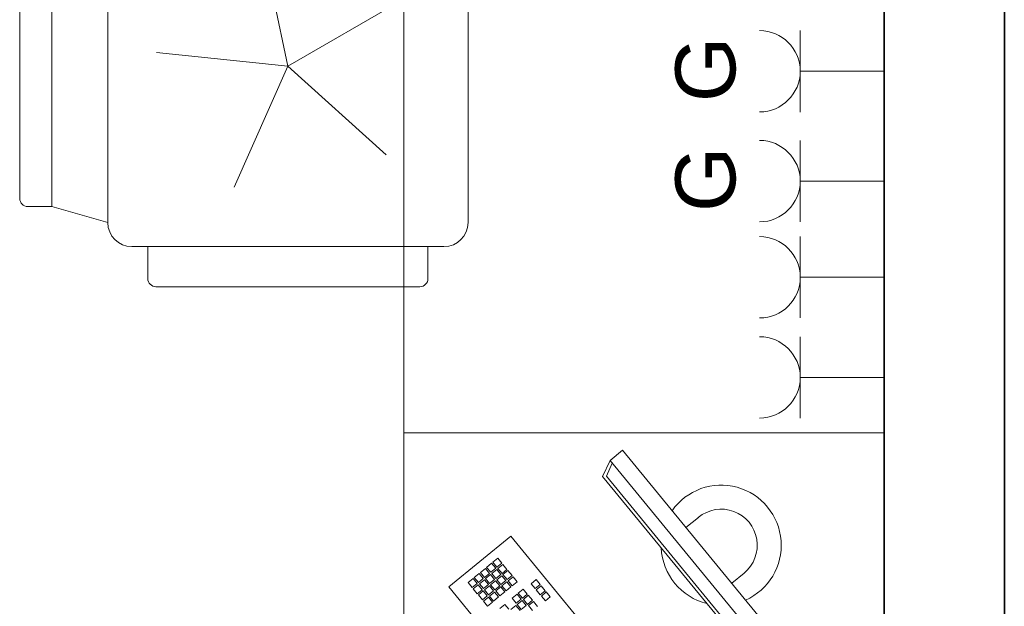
# Model space of a CAD drawing. Header units: millimetres. Extents: x -2286 to 43533, y -13832 to 14981.
# Tile 7 of 77: x 5328 to 6558, y -10890 to -10158. Entities that reach past the tile are written whole.
import ezdxf

# ---------------------------------------------------------------- set-up
doc = ezdxf.new("R2010")
doc.units = ezdxf.units.MM
for name, color, linetype, lineweight in [('A-ANNO-NOTE', 131, 'Continuous', 18), ('A-WALL', 113, 'Continuous', 25), ('E-ELEC-EQPM', 71, 'Continuous', 18), ('I-FURN', 30, 'Continuous', 18)]:
    doc.layers.add(name, color=color, linetype=linetype, lineweight=lineweight)
doc.styles.add('Arial_1', font='arial.ttf', dxfattribs={"height": 75})

# ---------------------------------------------------------------- blocks, each defined once
blk = doc.blocks.new('biurko lekarskie 60x120 - biurko lekarskie 60x120-V3-4_piętro II PT - projektowany')
at = {"layer": 'I-FURN'}
for p, q in [((-762.3, 300), (437.7, 300)), ((-762.3, -300), (-762.3, 300))]:
    blk.add_line(p, q, dxfattribs=at)
blk = doc.blocks.new('krzesło obrotowe - krzesło obrotowe-1270918-4_piętro II PT - projektowany')
at = {"layer": 'I-FURN'}
for p, q in [((-165, 275), (165, 275)), ((-175, 225), (-175, 265)), ((175, 225), (175, 265)), ((-195, 225), (195, 225)), ((-225, 195), (-295, 175)), ((-225, -195), (-225, 195)), ((225, 195), (225, -195)), ((-295, 175), (-325, 175)), ((-295, -175), (-295, 175)), ((-335, -165), (-335, 165)), ((-34.3, 161.4), (0, 0)), ((0, 0), (142.9, 82.5)), ((0, 0), (-164.1, 17.2)), ((-67.1, -150.7), (0, 0)), ((0, 0), (122.6, -110.4)), ((-325, -175), (-295, -175)), ((-295, -175), (-225, -195)), ((195, -225), (-195, -225)), ((-175, -225), (-175, -265)), ((175, -225), (175, -265)), ((165, -275), (-165, -275))]:
    blk.add_line(p, q, dxfattribs=at)
for centre, radius, start, end in [((-165, 265), 10, 90, 180), ((165, 265), 10, 0, 90), ((-195, 195), 30, 90, 180), ((195, 195), 30, 360, 90), ((-325, 165), 10, 90, 180), ((-325, -165), 10, 180, 270), ((-195, -195), 30, 180, 270), ((195, -195), 30, 270, 0), ((-165, -265), 10, 180, 270), ((165, -265), 10, 270, 0)]:
    blk.add_arc(centre, radius, start, end, dxfattribs=at)
blk = doc.blocks.new('biurko lekarskie 60x120 - biurko lekarskie 60x120-V4-4_piętro II PT - projektowany')
at = {"layer": 'I-FURN'}
for p, q in [((-762.3, 300), (437.7, 300)), ((437.7, 300), (437.7, -300)), ((-25.2, 21.5), (245.2, 243.8)), ((245.2, 243.8), (308.7, 166.6)), ((242.9, 213.5), (236.7, 208.4)), ((248, 207.3), (242.9, 213.5)), ((250.6, 219.9), (244.5, 214.8)), ((244.5, 214.8), (249.5, 208.6)), ((249.5, 208.6), (255.7, 213.7)), ((255.7, 213.7), (250.6, 219.9)), ((257, 212.1), (250.8, 207)), ((262.1, 205.9), (257, 212.1)), ((227.5, 200.8), (221.3, 195.7)), ((232.5, 194.6), (227.5, 200.8)), ((235.2, 207.1), (229, 202.1)), ((229, 202.1), (234.1, 195.9)), ((234.1, 195.9), (240.3, 201)), ((240.3, 201), (235.2, 207.1)), ((241.5, 199.4), (235.4, 194.3)), ((236.7, 208.4), (241.8, 202.2)), ((246.6, 193.2), (241.5, 199.4)), ((241.8, 202.2), (248, 207.3)), ((249.3, 205.8), (243.1, 200.7)), ((243.1, 200.7), (248.2, 194.5)), ((248.2, 194.5), (254.3, 199.6)), ((254.3, 199.6), (249.3, 205.8)), ((255.6, 198.1), (249.4, 193)), ((250.8, 207), (255.9, 200.9)), ((260.7, 191.9), (255.6, 198.1)), ((255.9, 200.9), (262.1, 205.9)), ((263.3, 204.4), (257.2, 199.3)), ((257.2, 199.3), (262.2, 193.1)), ((262.2, 193.1), (268.4, 198.2)), ((268.4, 198.2), (263.3, 204.4)), ((221.3, 195.7), (226.4, 189.5)), ((226.4, 189.5), (232.5, 194.6)), ((233.8, 193.1), (227.6, 188)), ((227.6, 188), (232.7, 181.8)), ((232.7, 181.8), (238.9, 186.9)), ((238.9, 186.9), (233.8, 193.1)), ((240.2, 185.3), (234, 180.3)), ((235.4, 194.3), (240.4, 188.2)), ((245.2, 179.2), (240.2, 185.3)), ((240.4, 188.2), (246.6, 193.2)), ((247.9, 191.7), (241.7, 186.6)), ((241.7, 186.6), (246.8, 180.4)), ((246.8, 180.4), (253, 185.5)), ((253, 185.5), (247.9, 191.7)), ((249.4, 193), (254.5, 186.8)), ((254.5, 186.8), (260.7, 191.9)), ((262, 190.3), (255.8, 185.2)), ((255.8, 185.2), (260.9, 179.1)), ((267, 184.1), (262, 190.3)), ((269.7, 196.7), (263.5, 191.6)), ((263.5, 191.6), (268.6, 185.4)), ((268.6, 185.4), (274.8, 190.5)), ((274.8, 190.5), (269.7, 196.7)), ((276, 189), (269.9, 183.9)), ((281.1, 182.8), (276, 189)), ((217.3, 169.1), (223.4, 174.2)), ((223.4, 174.2), (218.4, 180.4)), ((234, 180.3), (239.1, 174.1)), ((239.1, 174.1), (245.2, 179.2)), ((246.5, 177.6), (240.3, 172.5)), ((240.3, 172.5), (245.4, 166.4)), ((251.6, 171.4), (246.5, 177.6)), ((254.2, 184), (248.1, 178.9)), ((248.1, 178.9), (253.1, 172.7)), ((253.1, 172.7), (259.3, 177.8)), ((259.3, 177.8), (254.2, 184)), ((260.6, 176.3), (254.4, 171.2)), ((265.7, 170.1), (260.6, 176.3)), ((260.9, 179.1), (267, 184.1)), ((268.3, 182.6), (262.1, 177.5)), ((262.1, 177.5), (267.2, 171.3)), ((267.2, 171.3), (273.4, 176.4)), ((273.4, 176.4), (268.3, 182.6)), ((269.9, 183.9), (274.9, 177.7)), ((274.9, 177.7), (281.1, 182.8)), ((308.7, 166.6), (38.3, -55.7)), ((215.9, 155), (222.1, 160.1)), ((222.1, 160.1), (217, 166.3)), ((231.1, 164.9), (224.9, 159.8)), ((236.1, 158.7), (231.1, 164.9)), ((245.4, 166.4), (251.6, 171.4)), ((252.9, 169.9), (246.7, 164.8)), ((246.7, 164.8), (251.8, 158.6)), ((251.8, 158.6), (257.9, 163.7)), ((257.9, 163.7), (252.9, 169.9)), ((254.4, 171.2), (259.5, 165)), ((259.5, 165), (265.7, 170.1)), ((223.3, 158.6), (217.2, 153.5)), ((217.2, 153.5), (222.2, 147.3)), ((222.2, 147.3), (228.4, 152.4)), ((228.4, 152.4), (223.3, 158.6)), ((229.7, 150.8), (223.5, 145.8)), ((224.9, 159.8), (230, 153.7)), ((234.8, 144.7), (229.7, 150.8)), ((230, 153.7), (236.1, 158.7)), ((237.4, 157.2), (231.2, 152.1)), ((231.2, 152.1), (236.3, 145.9)), ((236.3, 145.9), (242.5, 151)), ((242.5, 151), (237.4, 157.2)), ((222, 144.5), (215.8, 139.4)), ((220.9, 133.2), (227.1, 138.3)), ((227.1, 138.3), (222, 144.5)), ((223.5, 145.8), (228.6, 139.6)), ((228.6, 139.6), (234.8, 144.7)), ((249.3, 141.1), (243.2, 136)), ((243.2, 136), (248.3, 129.9)), ((254.4, 134.9), (249.3, 141.1)), ((233.9, 128.4), (227.7, 123.3)), ((227.7, 123.3), (232.8, 117.2)), ((239, 122.2), (233.9, 128.4)), ((241.6, 134.8), (235.4, 129.7)), ((235.4, 129.7), (240.5, 123.5)), ((240.5, 123.5), (246.7, 128.6)), ((246.7, 128.6), (241.6, 134.8)), ((248.3, 129.9), (254.4, 134.9)), ((232.8, 117.2), (239, 122.2)), ((135.4, -151.8), (383, 51.8)), ((383, 51.8), (403.2, 42.5)), ((139.9, -153.3), (383.6, 47.1)), ((140.6, -173.4), (403.2, 42.5)), ((383.6, 47.1), (399.9, 39.8)), ((403.2, 42.5), (415.9, 27.1)), ((415.9, 27.1), (153.3, -188.9)), ((332.1, -67.8), (319.4, -52.3)), ((262.5, -124.9), (249.8, -109.5))]:
    blk.add_line(p, q, dxfattribs=at)
for radius, start, end in [(75, 92.5607, 166.3005), (75, 203.9646, 54.8966), (45, 219.4306, 39.4306)]:
    blk.add_arc((297.3, -96.3), radius, start, end, dxfattribs=at)
blk = doc.blocks.new('gniazdo elektryczne wielokrotne_gwarantowane - E1_30-1473304-4_piętro II PT - projektowany')
at = {"layer": 'E-ELEC-EQPM'}
for p, q in [((175.8, 180), (74.2, 180)), ((125, 180), (125, 75)), ((313, 180), (211.3, 180)), ((262.2, 180), (262.2, 75))]:
    blk.add_line(p, q, dxfattribs=at)
for centre in [(125, 230.8), (262.2, 230.8)]:
    blk.add_arc(centre, 50.8, 180, 0, dxfattribs=at)
blk = doc.blocks.new('gniazdo elektryczne wielokrotne - 30-1473356-4_piętro II PT - projektowany')
at = {"layer": 'E-ELEC-EQPM'}
for p, q in [((175.8, 180), (74.2, 180)), ((125, 180), (125, 75)), ((300.8, 180), (199.2, 180)), ((250, 180), (250, 75))]:
    blk.add_line(p, q, dxfattribs=at)
for centre in [(125, 230.8), (250, 230.8)]:
    blk.add_arc(centre, 50.8, 180, 0, dxfattribs=at)

msp = doc.modelspace()

# ---------------------------------------------------------------- linework, layer by layer
at = {"layer": 'A-WALL', "color": 7, "lineweight": 35}
for p, q in [((6408.3, -5423.8), (6408.3, -12073.8)), ((6558.3, -12073.8), (6558.3, -5423.8))]:
    msp.add_line(p, q, dxfattribs=at)

# ---------------------------------------------------------------- block references
at = {"layer": 'E-ELEC-EQPM', "rotation": 89.99999999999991}
for name, p in [('gniazdo elektryczne wielokrotne_gwarantowane - E1_30-1473304-4_piętro II PT - projektowany', (6483.3, -10484.7)), ('gniazdo elektryczne wielokrotne - 30-1473356-4_piętro II PT - projektowany', (6483.3, -10729.7))]:
    msp.add_blockref(name, p, dxfattribs=at)
at = {"layer": 'I-FURN', "rotation": 89.99999999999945}
for name, p in [('biurko lekarskie 60x120 - biurko lekarskie 60x120-V3-4_piętro II PT - projektowany', (6108.3, -9911.4)), ('biurko lekarskie 60x120 - biurko lekarskie 60x120-V4-4_piętro II PT - projektowany', (6108.3, -11111.4))]:
    msp.add_blockref(name, p, dxfattribs=at)
at = {"layer": 'I-FURN'}
msp.add_blockref('krzesło obrotowe - krzesło obrotowe-1270918-4_piętro II PT - projektowany', (5663.3, -10216.4), dxfattribs=at)

# ---------------------------------------------------------------- texts
at = {"layer": 'A-ANNO-NOTE', "char_height": 75, "width": 100.211, "attachment_point": 1, "rotation": 90, "style": 'Arial_1'}
for insert in [(6147.3, -10261.1), (6147.3, -10398.2)]:
    msp.add_mtext('\\fArial|b0|i0|c238|p34|;G', dxfattribs=dict(at, insert=insert))

doc.saveas('drawing.dxf')
